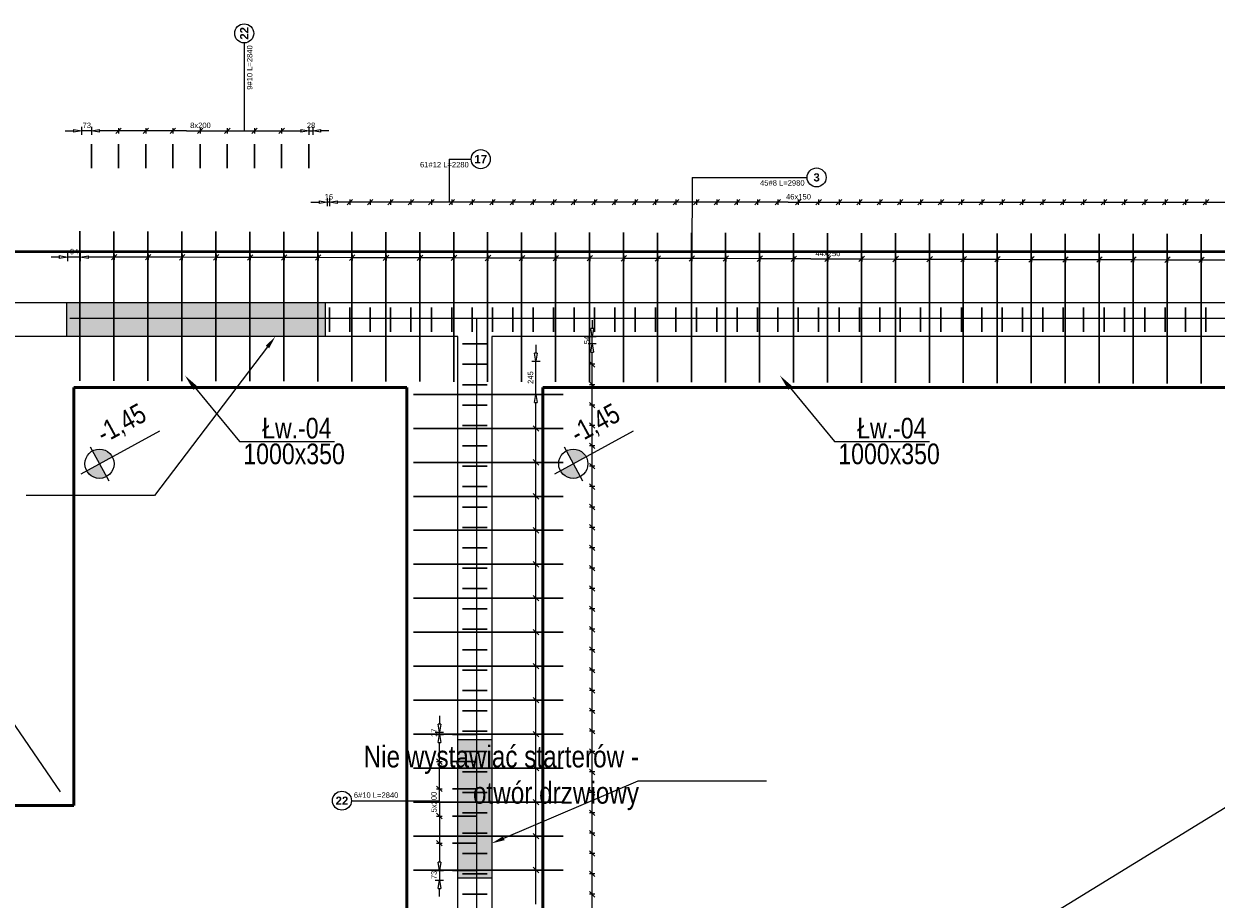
# Model space of a CAD drawing. Extents: x -274995 to 107519, y -337635 to 244261.
# Tile 44 of 49: x 56429 to 65203, y -15095 to -8654. Entities that reach past the tile are written whole.
import ezdxf
from ezdxf import colors
from ezdxf.entities.mleader import LeaderData, LeaderLine
from ezdxf.math import Vec2, Vec3

# ---------------------------------------------------------------- set-up
doc = ezdxf.new("R2010")
doc.units = 0
doc.header["$LTSCALE"] = 10
doc.header["$MEASUREMENT"] = 0
for name, color, linetype, lineweight in [('P-Linia1a', 142, 'Continuous', 53), ('P-Opis', 1, 'Continuous', 18), ('P-Opis fundamenty', 193, 'Continuous', 9), ('P-Opis ściany', 6, 'Continuous', 9), ('P-Szraf - Ściana wypełniająca', 171, 'Continuous', 0), ('P-Wymiar', 254, 'Continuous', 9), ('P-Ściana żelbetowa', 50, 'Continuous', 30)]:
    doc.layers.add(name, color=color, linetype=linetype, lineweight=lineweight)
doc.layers.add('RCAD_opis rozkładu', color=7, linetype='Continuous')
doc.layers.add('RCAD_rozkład pręta', color=7, linetype='Continuous')
doc.styles.add('_Fd Opis', font='arial.ttf', dxfattribs={"width": 0.8})
doc.styles.add('style1', font='arial.ttf')
doc.styles.add('style3', font='arialbd.ttf')

msp = doc.modelspace()

# ---------------------------------------------------------------- hatches: boundary and pattern name
at = {"layer": 'P-Opis'}
h = msp.add_hatch(color=1, dxfattribs=at)
h.dxf.hatch_style = 1
h.paths.add_polyline_path([(56985.86627, -11890.75073), (56891.51806, -11942.12365, 0.4142135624), (57037.2392, -11985.09894)])
h.paths.add_polyline_path([(56934.49335, -11796.40251), (56985.86627, -11890.75073), (57080.21449, -11839.3778, 0.4142135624)])
h = msp.add_hatch(color=1, dxfattribs=at)
h.dxf.hatch_style = 1
h.paths.add_polyline_path([(60472.28054, -11890.75073), (60377.93233, -11942.12365, 0.4142135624), (60523.65347, -11985.09894)])
h.paths.add_polyline_path([(60420.90762, -11796.40251), (60472.28054, -11890.75073), (60566.62876, -11839.3778, 0.4142135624)])
at = {"layer": 'P-Opis ściany', "lineweight": 0, "true_color": 0xd100d1}
h = msp.add_hatch(dxfattribs=at)
h.set_pattern_fill('ANSI33', color=212, scale=20)
h.set_pattern_definition([(45, (57413.17, 230177.87), (-89.80256, 89.80256), []), (45, (57502.97, 230177.87), (-89.80256, 89.80256), [63.5, -31.75])])
h.paths.add_polyline_path([(67447.48249, -13720.18555), (67697.48249, -13720.18555), (67697.5184, -14820.18555), (67447.5184, -14820.18555)])
h.paths.add_polyline_path([(59622.5184, -13920.22732), (59872.51781, -13920.22732), (59872.51781, -14940.22732), (59622.5184, -14940.22732)])
h.paths.add_polyline_path([(59872.51781, -19544.55424), (59622.49917, -19544.55424), (59622.49917, -20564.55424), (59872.51781, -20564.55424)])
h.paths.add_polyline_path([(59872.51781, -21694.55424), (59622.51781, -21694.55424), (59622.51781, -22714.57427), (59872.51781, -22714.57427)])
h.paths.add_polyline_path([(50147.5184, -18921.71688), (50397.5184, -18921.71688), (50397.54017, -23931.71688), (50147.54017, -23931.71688)])
h.paths.add_polyline_path([(47947.54017, -24800.22598), (50147.54017, -24800.22598), (50147.54017, -25050.2114), (47947.54017, -25050.22598)])
h.paths.add_polyline_path([(50147.54144, -15941.02333), (50397.54144, -15941.02333), (50397.54144, -17841.02333), (50147.54144, -17841.02333)])
h.paths.add_polyline_path([(50147.54144, -14062.22742), (50397.54144, -14062.22742), (50397.54144, -15222.22742), (50147.54144, -15222.22742)])
h.paths.add_polyline_path([(50397.54144, -11940.23629), (50147.54144, -11940.23629), (50147.54144, -13260.23932), (50397.54144, -13260.23932)])
h.paths.add_polyline_path([(47642.5184, -14972.70255), (47892.5184, -14972.70255), (47892.5184, -16000.2566), (47642.5184, -16000.2566)])
h.paths.add_polyline_path([(47642.5184, -16450.2566), (47892.5184, -16450.2566), (47892.5184, -18350.25132), (47642.5184, -18350.25132)])
h.paths.add_polyline_path([(43050.46771, -16450.33425), (44070.46854, -16450.33425), (44070.46854, -16200.33425), (43050.46771, -16200.33425)])
h.paths.add_polyline_path([(42147.55478, -11165.23154), (42397.55478, -11165.23154), (42397.55478, -12640.3291), (42147.55478, -12640.3291)])
h.paths.add_polyline_path([(50397.54144, -10905.22732), (51962.5184, -10905.22732), (51962.5184, -11155.22732), (50397.54144, -11155.22732)])
h.paths.add_polyline_path([(48192.5184, -10905.22732), (50147.54144, -10905.22732), (50147.54144, -11155.22732), (48192.5184, -11155.22732)])
h.paths.add_polyline_path([(56746.3077, -10705.22732), (58646.3077, -10705.22732), (58646.3077, -10955.22732), (56746.3077, -10955.22732)])

# ---------------------------------------------------------------- linework, layer by layer
at = {"layer": 'P-Linia1a'}
for p, q in [((68072.5184, -10330.22866), (54132.5546, -10329.78316)), ((59247.5546, -11330.22866), (56797.60068, -11330.22866)), ((56797.60068, -11330.22866), (56797.60068, -14405.22866)), ((59247.5546, -24425.22732), (59247.5546, -11330.22866)), ((60247.5546, -24425.22732), (60247.5546, -11330.22866)), ((60247.5546, -11330.22866), (67072.5184, -11330.22866)), ((56797.60068, -14405.22866), (53287.60068, -14405.22866))]:
    msp.add_line(p, q, dxfattribs=at)
at = {"layer": 'P-Opis'}
msp.add_line((54222.5546, -10705.22866), (56697.60068, -14305.22866), dxfattribs=at)
at = {"layer": 'P-Opis', "color": 1}
for p, q in [((56850.94741, -11964.21451), (57429.32693, -11649.28488)), ((60337.36167, -11964.21451), (60915.7412, -11649.28488)), ((56917.96648, -11766.05032), (57053.76607, -12015.45113)), ((60404.38075, -11766.05032), (60540.18034, -12015.45113))]:
    msp.add_line(p, q, dxfattribs=at)
for centre in [(56985.86627, -11890.75073), (60472.28054, -11890.75073)]:
    msp.add_circle(centre, 107.42794, dxfattribs=at)
at = {"layer": 'P-Opis fundamenty', "linetype": 'ByBlock', "lineweight": -2}
for p, q in [((58015.27874, -11726.16023), (58715.97482, -11726.16023)), ((62393.3278, -11726.16023), (63094.02388, -11726.16023))]:
    msp.add_line(p, q, dxfattribs=at)
for points in [[(57691.61569, -11334.62481), (58015.27874, -11726.16023)], [(62069.66475, -11334.62481), (62393.3278, -11726.16023)]]:
    msp.add_lwpolyline(points, dxfattribs=at)
at = {"layer": 'P-Opis fundamenty'}
for points in [[(57676.20072, -11347.3676), (57615.15892, -11242.13501), (57707.03065, -11321.88201)], [(62054.24978, -11347.3676), (61993.20799, -11242.13501), (62085.07972, -11321.88201)]]:
    msp.add_solid(points, dxfattribs=at)
at = {"layer": 'P-Opis ściany', "color": 212, "lineweight": 13, "true_color": 0xd100d1}
for points in [[(56746.3077, -10705.22732), (58646.3077, -10705.22732), (58646.3077, -10955.22732), (56746.3077, -10955.22732)], [(59622.5184, -13920.22732), (59872.51781, -13920.22732), (59872.51781, -14940.22732), (59622.5184, -14940.22732)]]:
    msp.add_lwpolyline(points, close=True, dxfattribs=at)
at = {"layer": 'P-Szraf - Ściana wypełniająca', "color": 4}
for p, q in [((67572.5184, -10821.64548), (56767.80472, -10821.64548)), ((59760.19177, -10821.64548), (59760.19177, -21225.22732))]:
    msp.add_line(p, q, dxfattribs=at)
at = {"layer": 'P-Wymiar', "color": 3}
msp.add_lwpolyline([(42403.52009, -28462.66789), (73922.57125, -9105.20304)], dxfattribs=at)
at = {"layer": 'P-Ściana żelbetowa', "lineweight": 25}
for p, q in [((54222.5546, -10705.22866), (67697.5184, -10705.22866)), ((59622.5546, -10955.22866), (54472.5546, -10955.22866)), ((59622.5546, -24800.22732), (59622.5546, -10955.22866)), ((67447.5184, -10955.22866), (59872.5546, -10955.22866)), ((59872.5546, -10955.22866), (59872.5546, -24800.22732))]:
    msp.add_line(p, q, dxfattribs=at)
at = {"layer": 'RCAD_opis rozkładu', "color": 8, "lineweight": 0}
for p, q in [((58050.79396, -8793.59787), (58050.79396, -9440.65673)), ((56733.48873, -9440.65673), (56793.48873, -9440.65673)), ((56793.48873, -9430.65673), (56853.48873, -9440.65673)), ((56793.48873, -9430.65673), (56793.48873, -9450.65673)), ((56853.48873, -9440.65673), (56793.48873, -9450.65673)), ((56853.48873, -9410.65673), (56853.48873, -9470.65673)), ((56926.40714, -9440.65673), (56853.48873, -9440.65673)), ((56926.40714, -9410.65673), (56926.40714, -9470.65673)), ((56926.40714, -9440.65673), (56986.40714, -9430.65673)), ((56986.40714, -9450.65673), (56926.40714, -9440.65673)), ((56986.40714, -9450.65673), (56986.40714, -9430.65673)), ((57126.40714, -9440.65673), (56986.40714, -9440.65673)), ((57146.40714, -9420.65673), (57106.40714, -9460.65673)), ((57126.40714, -9420.65673), (57126.40714, -9460.65673)), ((57326.40714, -9440.65673), (57126.40714, -9440.65673)), ((57346.40714, -9420.65673), (57306.40714, -9460.65673)), ((57326.40714, -9420.65673), (57326.40714, -9460.65673)), ((57526.40714, -9440.65673), (57326.40714, -9440.65673)), ((57546.40714, -9420.65673), (57506.40714, -9460.65673)), ((57526.40714, -9420.65673), (57526.40714, -9460.65673)), ((57626.40714, -9440.65673), (57526.40714, -9440.65673)), ((57626.40714, -9440.65673), (57726.40714, -9440.65673)), ((57706.40714, -9460.65673), (57746.40714, -9420.65673)), ((57726.40714, -9420.65673), (57726.40714, -9460.65673)), ((57726.40714, -9440.65673), (57926.40714, -9440.65673)), ((57906.40714, -9460.65673), (57946.40714, -9420.65673)), ((57926.40714, -9420.65673), (57926.40714, -9460.65673)), ((57926.40714, -9440.65673), (58126.40714, -9440.65673)), ((58106.40714, -9460.65673), (58146.40714, -9420.65673)), ((58126.40714, -9420.65673), (58126.40714, -9460.65673)), ((58126.40714, -9440.65673), (58326.40714, -9440.65673)), ((58306.40714, -9460.65673), (58346.40714, -9420.65673)), ((58326.40714, -9420.65673), (58326.40714, -9460.65673)), ((58326.40714, -9440.65673), (58466.40714, -9440.65673)), ((58466.40714, -9430.65673), (58526.40714, -9440.65673)), ((58466.40714, -9430.65673), (58466.40714, -9450.65673)), ((58526.40714, -9440.65673), (58466.40714, -9450.65673)), ((58526.40714, -9410.65673), (58526.40714, -9470.65673)), ((58526.40714, -9440.65673), (58554.69319, -9440.65673)), ((58554.69319, -9410.65673), (58554.69319, -9470.65673)), ((58554.69319, -9440.65673), (58614.69319, -9430.65673)), ((58614.69319, -9450.65673), (58554.69319, -9440.65673)), ((58614.69319, -9450.65673), (58614.69319, -9430.65673)), ((58674.69319, -9440.65673), (58614.69319, -9440.65673)), ((59557.93091, -9649.4707), (59557.93091, -9965.94217)), ((59557.93091, -9649.4707), (59720.97597, -9649.4707)), ((61346.56294, -9783.85426), (61345.10596, -10380.65122)), ((61346.56294, -9783.85426), (62192.67907, -9783.85426)), ((58541.64851, -9965.94217), (58601.64851, -9965.94217)), ((58601.64851, -9955.94217), (58661.64851, -9965.94217)), ((58601.64851, -9955.94217), (58601.64851, -9975.94217)), ((58661.64851, -9965.94217), (58601.64851, -9975.94217)), ((58661.64851, -9935.94217), (58661.64851, -9995.94217)), ((58677.79246, -9965.94217), (58661.64851, -9965.94217)), ((58677.79246, -9935.94217), (58677.79246, -9995.94217)), ((58677.79246, -9965.94217), (58737.79246, -9955.94217)), ((58737.79246, -9975.94217), (58677.79246, -9965.94217)), ((58737.79246, -9975.94217), (58737.79246, -9955.94217)), ((58827.79246, -9965.94217), (58737.79246, -9965.94217)), ((58847.79246, -9945.94217), (58807.79246, -9985.94217)), ((58827.79246, -9945.94217), (58827.79246, -9985.94217)), ((58977.79246, -9965.94217), (58827.79246, -9965.94217)), ((58997.79246, -9945.94217), (58957.79246, -9985.94217)), ((58977.79246, -9945.94217), (58977.79246, -9985.94217)), ((59127.79246, -9965.94217), (58977.79246, -9965.94217)), ((59147.79246, -9945.94217), (59107.79246, -9985.94217)), ((59127.79246, -9945.94217), (59127.79246, -9985.94217)), ((59277.79246, -9965.94217), (59127.79246, -9965.94217)), ((59297.79246, -9945.94217), (59257.79246, -9985.94217)), ((59277.79246, -9945.94217), (59277.79246, -9985.94217)), ((59427.79246, -9965.94217), (59277.79246, -9965.94217)), ((59447.79246, -9945.94217), (59407.79246, -9985.94217)), ((59427.79246, -9945.94217), (59427.79246, -9985.94217)), ((59577.79246, -9965.94217), (59427.79246, -9965.94217)), ((59597.79246, -9945.94217), (59557.79246, -9985.94217)), ((59577.79246, -9945.94217), (59577.79246, -9985.94217)), ((59727.79246, -9965.94217), (59577.79246, -9965.94217)), ((59747.79246, -9945.94217), (59707.79246, -9985.94217)), ((59727.79246, -9945.94217), (59727.79246, -9985.94217)), ((59877.79246, -9965.94217), (59727.79246, -9965.94217)), ((59897.79246, -9945.94217), (59857.79246, -9985.94217)), ((59877.79246, -9945.94217), (59877.79246, -9985.94217)), ((60027.79246, -9965.94217), (59877.79246, -9965.94217)), ((60047.79246, -9945.94217), (60007.79246, -9985.94217)), ((60027.79246, -9945.94217), (60027.79246, -9985.94217)), ((60177.79246, -9965.94217), (60027.79246, -9965.94217)), ((60197.79246, -9945.94217), (60157.79246, -9985.94217)), ((60177.79246, -9945.94217), (60177.79246, -9985.94217)), ((60327.79246, -9965.94217), (60177.79246, -9965.94217)), ((60347.79246, -9945.94217), (60307.79246, -9985.94217)), ((60327.79246, -9945.94217), (60327.79246, -9985.94217)), ((60477.79246, -9965.94217), (60327.79246, -9965.94217)), ((60497.79246, -9945.94217), (60457.79246, -9985.94217)), ((60477.79246, -9945.94217), (60477.79246, -9985.94217)), ((60627.79246, -9965.94217), (60477.79246, -9965.94217)), ((60647.79246, -9945.94217), (60607.79246, -9985.94217)), ((60627.79246, -9945.94217), (60627.79246, -9985.94217)), ((60777.79246, -9965.94217), (60627.79246, -9965.94217)), ((60797.79246, -9945.94217), (60757.79246, -9985.94217)), ((60777.79246, -9945.94217), (60777.79246, -9985.94217)), ((60927.79246, -9965.94217), (60777.79246, -9965.94217)), ((60947.79246, -9945.94217), (60907.79246, -9985.94217)), ((60927.79246, -9945.94217), (60927.79246, -9985.94217)), ((61077.79246, -9965.94217), (60927.79246, -9965.94217)), ((61097.79246, -9945.94217), (61057.79246, -9985.94217)), ((61077.79246, -9945.94217), (61077.79246, -9985.94217)), ((61227.79246, -9965.94217), (61077.79246, -9965.94217)), ((61247.79246, -9945.94217), (61207.79246, -9985.94217)), ((61227.79246, -9945.94217), (61227.79246, -9985.94217)), ((61377.79246, -9965.94217), (61227.79246, -9965.94217)), ((61397.79246, -9945.94217), (61357.79246, -9985.94217)), ((61377.79246, -9945.94217), (61377.79246, -9985.94217)), ((61527.79246, -9965.94217), (61377.79246, -9965.94217)), ((61547.79246, -9945.94217), (61507.79246, -9985.94217)), ((61527.79246, -9945.94217), (61527.79246, -9985.94217)), ((61677.79246, -9965.94217), (61527.79246, -9965.94217)), ((61697.79246, -9945.94217), (61657.79246, -9985.94217)), ((61677.79246, -9945.94217), (61677.79246, -9985.94217)), ((61827.79246, -9965.94217), (61677.79246, -9965.94217)), ((61847.79246, -9945.94217), (61807.79246, -9985.94217)), ((61827.79246, -9945.94217), (61827.79246, -9985.94217)), ((61977.79246, -9965.94217), (61827.79246, -9965.94217)), ((61997.79246, -9945.94217), (61957.79246, -9985.94217)), ((61977.79246, -9945.94217), (61977.79246, -9985.94217)), ((62052.79246, -9965.94217), (61977.79246, -9965.94217)), ((62052.79246, -9965.94217), (62127.79246, -9965.94217)), ((62107.79246, -9985.94217), (62147.79246, -9945.94217)), ((62127.79246, -9945.94217), (62127.79246, -9985.94217)), ((62127.79246, -9965.94217), (62277.79246, -9965.94217)), ((62257.79246, -9985.94217), (62297.79246, -9945.94217)), ((62277.79246, -9945.94217), (62277.79246, -9985.94217)), ((62277.79246, -9965.94217), (62427.79246, -9965.94217)), ((62407.79246, -9985.94217), (62447.79246, -9945.94217)), ((62427.79246, -9945.94217), (62427.79246, -9985.94217)), ((62427.79246, -9965.94217), (62577.79246, -9965.94217)), ((62557.79246, -9985.94217), (62597.79246, -9945.94217)), ((62577.79246, -9945.94217), (62577.79246, -9985.94217)), ((62577.79246, -9965.94217), (62727.79246, -9965.94217)), ((62707.79246, -9985.94217), (62747.79246, -9945.94217)), ((62727.79246, -9945.94217), (62727.79246, -9985.94217)), ((62727.79246, -9965.94217), (62877.79246, -9965.94217)), ((62857.79246, -9985.94217), (62897.79246, -9945.94217)), ((62877.79246, -9945.94217), (62877.79246, -9985.94217)), ((62877.79246, -9965.94217), (63027.79246, -9965.94217)), ((63007.79246, -9985.94217), (63047.79246, -9945.94217)), ((63027.79246, -9945.94217), (63027.79246, -9985.94217)), ((63027.79246, -9965.94217), (63177.79246, -9965.94217)), ((63157.79246, -9985.94217), (63197.79246, -9945.94217)), ((63177.79246, -9945.94217), (63177.79246, -9985.94217)), ((63177.79246, -9965.94217), (63327.79246, -9965.94217)), ((63307.79246, -9985.94217), (63347.79246, -9945.94217)), ((63327.79246, -9945.94217), (63327.79246, -9985.94217)), ((63327.79246, -9965.94217), (63477.79246, -9965.94217)), ((63457.79246, -9985.94217), (63497.79246, -9945.94217)), ((63477.79246, -9945.94217), (63477.79246, -9985.94217)), ((63477.79246, -9965.94217), (63627.79246, -9965.94217)), ((63607.79246, -9985.94217), (63647.79246, -9945.94217)), ((63627.79246, -9945.94217), (63627.79246, -9985.94217)), ((63627.79246, -9965.94217), (63777.79246, -9965.94217)), ((63757.79246, -9985.94217), (63797.79246, -9945.94217)), ((63777.79246, -9945.94217), (63777.79246, -9985.94217)), ((63777.79246, -9965.94217), (63927.79246, -9965.94217)), ((63907.79246, -9985.94217), (63947.79246, -9945.94217)), ((63927.79246, -9945.94217), (63927.79246, -9985.94217)), ((63927.79246, -9965.94217), (64077.79246, -9965.94217)), ((64057.79246, -9985.94217), (64097.79246, -9945.94217)), ((64077.79246, -9945.94217), (64077.79246, -9985.94217)), ((64077.79246, -9965.94217), (64227.79246, -9965.94217)), ((64207.79246, -9985.94217), (64247.79246, -9945.94217)), ((64227.79246, -9945.94217), (64227.79246, -9985.94217)), ((64227.79246, -9965.94217), (64377.79246, -9965.94217)), ((64357.79246, -9985.94217), (64397.79246, -9945.94217)), ((64377.79246, -9945.94217), (64377.79246, -9985.94217)), ((64377.79246, -9965.94217), (64527.79246, -9965.94217)), ((64507.79246, -9985.94217), (64547.79246, -9945.94217)), ((64527.79246, -9945.94217), (64527.79246, -9985.94217)), ((64527.79246, -9965.94217), (64677.79246, -9965.94217)), ((64657.79246, -9985.94217), (64697.79246, -9945.94217)), ((64677.79246, -9945.94217), (64677.79246, -9985.94217)), ((64677.79246, -9965.94217), (64827.79246, -9965.94217)), ((64807.79246, -9985.94217), (64847.79246, -9945.94217)), ((64827.79246, -9945.94217), (64827.79246, -9985.94217)), ((64827.79246, -9965.94217), (64977.79246, -9965.94217)), ((64957.79246, -9985.94217), (64997.79246, -9945.94217)), ((64977.79246, -9945.94217), (64977.79246, -9985.94217)), ((64977.79246, -9965.94217), (65127.79246, -9965.94217)), ((65107.79246, -9985.94217), (65147.79246, -9945.94217)), ((65127.79246, -9945.94217), (65127.79246, -9985.94217)), ((65127.79246, -9965.94217), (65277.79246, -9965.94217)), ((56750.18612, -10339.43338), (56750.03964, -10399.43321)), ((56844.56645, -10339.6638), (56844.41997, -10399.66362)), ((57114.54198, -10350.32293), (57074.44445, -10390.22516)), ((57094.54204, -10350.2741), (57094.44439, -10390.27398)), ((57364.54198, -10350.93326), (57324.44445, -10390.83549)), ((57344.54204, -10350.88444), (57344.44439, -10390.88432)), ((57614.54198, -10351.5436), (57574.44445, -10391.44583)), ((57594.54204, -10351.49477), (57594.44439, -10391.49465)), ((57864.54198, -10352.15393), (57824.44445, -10392.05616)), ((57844.54204, -10352.1051), (57844.44439, -10392.10499)), ((58094.54204, -10352.71544), (58094.44439, -10392.71532)), ((56630.11324, -10369.14034), (56690.11306, -10369.28682)), ((56690.13747, -10359.28684), (56690.08865, -10379.28679)), ((56750.11288, -10369.43329), (56690.08865, -10379.28679)), ((56690.13747, -10359.28684), (56750.11288, -10369.43329)), ((56844.49321, -10369.66371), (56750.11288, -10369.43329)), ((56844.49321, -10369.66371), (56904.51745, -10359.81022)), ((56904.46862, -10379.81016), (56844.49321, -10369.66371)), ((56904.46862, -10379.81016), (56904.51745, -10359.81022)), ((57094.49321, -10370.27404), (56904.49304, -10369.81019)), ((57344.49321, -10370.88438), (57094.49321, -10370.27404)), ((57594.49321, -10371.49471), (57344.49321, -10370.88438)), ((57844.49321, -10372.10505), (57594.49321, -10371.49471)), ((58094.49321, -10372.71538), (57844.49321, -10372.10505)), ((58114.54198, -10352.76427), (58074.44445, -10392.66649)), ((58344.49321, -10373.32571), (58094.49321, -10372.71538)), ((58364.54198, -10353.3746), (58324.44445, -10393.27683)), ((58344.54204, -10353.32577), (58344.44439, -10393.32565)), ((58594.49321, -10373.93605), (58344.49321, -10373.32571)), ((58614.54198, -10353.98493), (58574.44445, -10393.88716)), ((58594.54204, -10353.93611), (58594.44439, -10393.93599)), ((58844.49321, -10374.54638), (58594.49321, -10373.93605)), ((58864.54198, -10354.59527), (58824.44445, -10394.4975)), ((58844.54204, -10354.54644), (58844.44439, -10394.54632)), ((59094.49321, -10375.15672), (58844.49321, -10374.54638)), ((59114.54198, -10355.2056), (59074.44445, -10395.10783)), ((59094.54204, -10355.15678), (59094.44439, -10395.15666)), ((59344.49321, -10375.76705), (59094.49321, -10375.15672)), ((59364.54198, -10355.81594), (59324.44445, -10395.71816)), ((59344.54204, -10355.76711), (59344.44439, -10395.76699)), ((59594.49321, -10376.37738), (59344.49321, -10375.76705)), ((59614.54198, -10356.42627), (59574.44445, -10396.3285)), ((59594.54204, -10356.37744), (59594.44439, -10396.37732)), ((59844.49321, -10376.98772), (59594.49321, -10376.37738)), ((59864.54198, -10357.0366), (59824.44445, -10396.93883)), ((59844.54204, -10356.98778), (59844.44439, -10396.98766)), ((60094.49321, -10377.59805), (59844.49321, -10376.98772)), ((60114.54198, -10357.64694), (60074.44445, -10397.54917)), ((60094.54204, -10357.59811), (60094.44439, -10397.59799)), ((60344.49321, -10378.20839), (60094.49321, -10377.59805)), ((60364.54198, -10358.25727), (60324.44445, -10398.1595)), ((60344.54204, -10358.20845), (60344.44439, -10398.20833)), ((60594.49321, -10378.81872), (60344.49321, -10378.20839)), ((60614.54198, -10358.86761), (60574.44445, -10398.76983)), ((60594.54204, -10358.81878), (60594.44439, -10398.81866)), ((60844.49321, -10379.42905), (60594.49321, -10378.81872)), ((60864.54198, -10359.47794), (60824.44445, -10399.38017)), ((60844.54204, -10359.42911), (60844.44439, -10399.42899)), ((61094.49321, -10380.03939), (60844.49321, -10379.42905)), ((61114.54198, -10360.08827), (61074.44445, -10399.9905)), ((61094.54204, -10360.03945), (61094.44439, -10400.03933)), ((61344.49321, -10380.64972), (61094.49321, -10380.03939)), ((61364.54198, -10360.69861), (61324.44445, -10400.60084)), ((61344.54204, -10360.64978), (61344.44439, -10400.64966)), ((61594.49321, -10381.26006), (61344.49321, -10380.64972)), ((61614.54198, -10361.30894), (61574.44445, -10401.21117)), ((61594.54204, -10361.26012), (61594.44439, -10401.26)), ((61844.49321, -10381.87039), (61594.49321, -10381.26006)), ((61864.54198, -10361.91928), (61824.44445, -10401.8215)), ((61844.54204, -10361.87045), (61844.44439, -10401.87033)), ((62094.49321, -10382.48073), (61844.49321, -10381.87039)), ((62114.54198, -10362.52961), (62074.44445, -10402.43184)), ((62094.54204, -10362.48078), (62094.44439, -10402.48067)), ((62219.49321, -10382.78589), (62094.49321, -10382.48073)), ((62219.49321, -10382.78589), (62344.49321, -10383.09106)), ((62324.44445, -10403.04217), (62364.54198, -10363.13995)), ((62344.54204, -10363.09112), (62344.44439, -10403.091)), ((62344.49321, -10383.09106), (62594.49321, -10383.70139)), ((62574.44445, -10403.65251), (62614.54198, -10363.75028)), ((62594.54204, -10363.70145), (62594.44439, -10403.70133)), ((62594.49321, -10383.70139), (62844.49321, -10384.31173)), ((62824.44445, -10404.26284), (62864.54198, -10364.36061)), ((62844.54204, -10364.31179), (62844.44439, -10404.31167)), ((62844.49321, -10384.31173), (63094.49321, -10384.92206)), ((63074.44445, -10404.87318), (63114.54198, -10364.97095)), ((63094.54204, -10364.92212), (63094.44439, -10404.922)), ((63094.49321, -10384.92206), (63344.49321, -10385.5324)), ((63324.44445, -10405.48351), (63364.54198, -10365.58128)), ((63344.54204, -10365.53246), (63344.44439, -10405.53234)), ((63344.49321, -10385.5324), (63594.49321, -10386.14273)), ((63574.44445, -10406.09384), (63614.54198, -10366.19162)), ((63594.54204, -10366.14279), (63594.44439, -10406.14267)), ((63594.49321, -10386.14273), (63844.49321, -10386.75306)), ((63824.44445, -10406.70418), (63864.54198, -10366.80195)), ((63844.54204, -10366.75312), (63844.44439, -10406.753)), ((63844.49321, -10386.75306), (64094.49321, -10387.3634)), ((64074.44445, -10407.31451), (64114.54198, -10367.41228)), ((64094.54204, -10367.36346), (64094.44439, -10407.36334)), ((64094.49321, -10387.3634), (64344.49321, -10387.97373)), ((64324.44445, -10407.92485), (64364.54198, -10368.02262)), ((64344.54204, -10367.97379), (64344.44439, -10407.97367)), ((64344.49321, -10387.97373), (64594.49321, -10388.58407)), ((64574.44445, -10408.53518), (64614.54198, -10368.63295)), ((64594.54204, -10368.58413), (64594.44439, -10408.58401)), ((64594.49321, -10388.58407), (64844.49321, -10389.1944)), ((64824.44445, -10409.14551), (64864.54198, -10369.24329)), ((64844.54204, -10369.19446), (64844.44439, -10409.19434)), ((64844.49321, -10389.1944), (65094.49321, -10389.80473)), ((65074.44445, -10409.75585), (65114.54198, -10369.85362)), ((65094.54204, -10369.80479), (65094.44439, -10409.80467)), ((65094.49321, -10389.80473), (65344.49321, -10390.41507)), ((60611.84109, -10835.22866), (60611.84109, -10895.22866)), ((60581.84109, -10955.22866), (60641.84109, -10955.22866)), ((60611.84109, -10955.22866), (60601.84109, -10895.22866)), ((60621.84109, -10895.22866), (60601.84109, -10895.22866)), ((60621.84109, -10895.22866), (60611.84109, -10955.22866)), ((60611.84109, -11009.08337), (60611.84109, -10955.22866)), ((60197.5546, -11016.22246), (60197.5546, -11076.22246)), ((60641.84109, -11009.08337), (60581.84109, -11009.08337)), ((60601.84109, -11069.08337), (60611.84109, -11009.08337)), ((60611.84109, -11009.08337), (60621.84109, -11069.08337)), ((60167.5546, -11136.22246), (60227.5546, -11136.22246)), ((60197.5546, -11136.22246), (60187.5546, -11076.22246)), ((60207.5546, -11076.22246), (60187.5546, -11076.22246)), ((60207.5546, -11076.22246), (60197.5546, -11136.22246)), ((60197.5546, -11380.72492), (60197.5546, -11136.22246)), ((60631.84109, -11179.08337), (60591.84109, -11139.08337)), ((60601.84109, -11069.08337), (60621.84109, -11069.08337)), ((60611.84109, -11159.08337), (60611.84109, -11069.08337)), ((60631.84109, -11159.08337), (60591.84109, -11159.08337)), ((60611.84109, -11309.08337), (60611.84109, -11159.08337)), ((60631.84109, -11329.08337), (60591.84109, -11289.08337)), ((60631.84109, -11309.08337), (60591.84109, -11309.08337)), ((60611.84109, -11459.08337), (60611.84109, -11309.08337)), ((60167.5546, -11380.72492), (60227.5546, -11380.72492)), ((60187.5546, -11440.72492), (60197.5546, -11380.72492)), ((60197.5546, -11380.72492), (60207.5546, -11440.72492)), ((60187.5546, -11440.72492), (60207.5546, -11440.72492)), ((60197.5546, -11630.72492), (60197.5546, -11440.72492)), ((60631.84109, -11479.08337), (60591.84109, -11439.08337)), ((60631.84109, -11459.08337), (60591.84109, -11459.08337)), ((60611.84109, -11609.08337), (60611.84109, -11459.08337)), ((60217.5546, -11650.72492), (60177.5546, -11610.72492)), ((60177.5546, -11630.72492), (60217.5546, -11630.72492)), ((60197.5546, -11880.72492), (60197.5546, -11630.72492)), ((60631.84109, -11629.08337), (60591.84109, -11589.08337)), ((60631.84109, -11609.08337), (60591.84109, -11609.08337)), ((60611.84109, -11759.08337), (60611.84109, -11609.08337)), ((60631.84109, -11779.08337), (60591.84109, -11739.08337)), ((60631.84109, -11759.08337), (60591.84109, -11759.08337)), ((60611.84109, -11909.08337), (60611.84109, -11759.08337)), ((60217.5546, -11900.72492), (60177.5546, -11860.72492)), ((60177.5546, -11880.72492), (60217.5546, -11880.72492)), ((60197.5546, -12130.72492), (60197.5546, -11880.72492)), ((60631.84109, -11929.08337), (60591.84109, -11889.08337)), ((60631.84109, -11909.08337), (60591.84109, -11909.08337)), ((60611.84109, -12059.08337), (60611.84109, -11909.08337)), ((60631.84109, -12079.08337), (60591.84109, -12039.08337)), ((60631.84109, -12059.08337), (60591.84109, -12059.08337)), ((60611.84109, -12209.08337), (60611.84109, -12059.08337)), ((60217.5546, -12150.72492), (60177.5546, -12110.72492)), ((60177.5546, -12130.72492), (60217.5546, -12130.72492)), ((60197.5546, -12380.72492), (60197.5546, -12130.72492)), ((60631.84109, -12229.08337), (60591.84109, -12189.08337)), ((60631.84109, -12209.08337), (60591.84109, -12209.08337)), ((60611.84109, -12359.08337), (60611.84109, -12209.08337)), ((60217.5546, -12400.72492), (60177.5546, -12360.72492)), ((60631.84109, -12379.08337), (60591.84109, -12339.08337)), ((60631.84109, -12359.08337), (60591.84109, -12359.08337)), ((60611.84109, -12509.08337), (60611.84109, -12359.08337)), ((60177.5546, -12380.72492), (60217.5546, -12380.72492)), ((60197.5546, -12630.72492), (60197.5546, -12380.72492)), ((60631.84109, -12529.08337), (60591.84109, -12489.08337)), ((60631.84109, -12509.08337), (60591.84109, -12509.08337)), ((60611.84109, -12659.08337), (60611.84109, -12509.08337)), ((60217.5546, -12650.72492), (60177.5546, -12610.72492)), ((60177.5546, -12630.72492), (60217.5546, -12630.72492)), ((60197.5546, -12880.72492), (60197.5546, -12630.72492)), ((60631.84109, -12679.08337), (60591.84109, -12639.08337)), ((60631.84109, -12659.08337), (60591.84109, -12659.08337)), ((60611.84109, -12809.08337), (60611.84109, -12659.08337)), ((60631.84109, -12829.08337), (60591.84109, -12789.08337)), ((60631.84109, -12809.08337), (60591.84109, -12809.08337)), ((60611.84109, -12959.08337), (60611.84109, -12809.08337)), ((60217.5546, -12900.72492), (60177.5546, -12860.72492)), ((60177.5546, -12880.72492), (60217.5546, -12880.72492)), ((60197.5546, -13130.72492), (60197.5546, -12880.72492)), ((60631.84109, -12979.08337), (60591.84109, -12939.08337)), ((60631.84109, -12959.08337), (60591.84109, -12959.08337)), ((60611.84109, -13109.08337), (60611.84109, -12959.08337)), ((60217.5546, -13150.72492), (60177.5546, -13110.72492)), ((60177.5546, -13130.72492), (60217.5546, -13130.72492)), ((60197.5546, -13380.72492), (60197.5546, -13130.72492)), ((60631.84109, -13129.08337), (60591.84109, -13089.08337)), ((60631.84109, -13109.08337), (60591.84109, -13109.08337)), ((60611.84109, -13259.08337), (60611.84109, -13109.08337)), ((60631.84109, -13279.08337), (60591.84109, -13239.08337)), ((60631.84109, -13259.08337), (60591.84109, -13259.08337)), ((60611.84109, -13409.08337), (60611.84109, -13259.08337)), ((60217.5546, -13400.72492), (60177.5546, -13360.72492)), ((60177.5546, -13380.72492), (60217.5546, -13380.72492)), ((60197.5546, -13630.72492), (60197.5546, -13380.72492)), ((60631.84109, -13429.08337), (60591.84109, -13389.08337)), ((60631.84109, -13409.08337), (60591.84109, -13409.08337)), ((60611.84109, -13559.08337), (60611.84109, -13409.08337)), ((60631.84109, -13579.08337), (60591.84109, -13539.08337)), ((60631.84109, -13559.08337), (60591.84109, -13559.08337)), ((60611.84109, -13709.08337), (60611.84109, -13559.08337)), ((60217.5546, -13650.72492), (60177.5546, -13610.72492)), ((60177.5546, -13630.72492), (60217.5546, -13630.72492)), ((60197.5546, -13880.72492), (60197.5546, -13630.72492)), ((59486.85024, -13746.32115), (59486.85024, -13806.32115)), ((60631.84109, -13729.08337), (60591.84109, -13689.08337)), ((60631.84109, -13709.08337), (60591.84109, -13709.08337)), ((60611.84109, -13859.08337), (60611.84109, -13709.08337)), ((59486.85024, -13866.32115), (59476.85024, -13806.32115)), ((59496.85024, -13806.32115), (59476.85024, -13806.32115)), ((59496.85024, -13806.32115), (59486.85024, -13866.32115)), ((60217.5546, -13900.72492), (60177.5546, -13860.72492)), ((60631.84109, -13879.08337), (60591.84109, -13839.08337)), ((60631.84109, -13859.08337), (60591.84109, -13859.08337)), ((60611.84109, -14009.08337), (60611.84109, -13859.08337)), ((59456.85024, -13866.32115), (59516.85024, -13866.32115)), ((59456.85024, -13883.06056), (59516.85024, -13883.06056)), ((59476.85024, -13943.06056), (59486.85024, -13883.06056)), ((59476.85024, -13943.06056), (59496.85024, -13943.06056)), ((59486.85024, -13883.06056), (59486.85024, -13866.32115)), ((59486.85024, -13883.06056), (59496.85024, -13943.06056)), ((59486.85024, -14083.06056), (59486.85024, -13943.06056)), ((60177.5546, -13880.72492), (60217.5546, -13880.72492)), ((60197.5546, -14130.72492), (60197.5546, -13880.72492)), ((60631.84109, -14029.08337), (60591.84109, -13989.08337)), ((60631.84109, -14009.08337), (60591.84109, -14009.08337)), ((60611.84109, -14159.08337), (60611.84109, -14009.08337)), ((59506.85024, -14103.06056), (59466.85024, -14063.06056)), ((59466.85024, -14083.06056), (59506.85024, -14083.06056)), ((59486.85024, -14283.06056), (59486.85024, -14083.06056)), ((60217.5546, -14150.72492), (60177.5546, -14110.72492)), ((60177.5546, -14130.72492), (60217.5546, -14130.72492)), ((60197.5546, -14380.72492), (60197.5546, -14130.72492)), ((60631.84109, -14179.08337), (60591.84109, -14139.08337)), ((60631.84109, -14159.08337), (60591.84109, -14159.08337)), ((60611.84109, -14309.08337), (60611.84109, -14159.08337)), ((59506.85024, -14303.06056), (59466.85024, -14263.06056)), ((59466.85024, -14283.06056), (59506.85024, -14283.06056)), ((59486.85024, -14383.06056), (59486.85024, -14283.06056)), ((60631.84109, -14329.08337), (60591.84109, -14289.08337)), ((58839.79138, -14370.22039), (59486.85024, -14370.22039)), ((59486.85024, -14383.06056), (59486.85024, -14483.06056)), ((60217.5546, -14400.72492), (60177.5546, -14360.72492)), ((60177.5546, -14380.72492), (60217.5546, -14380.72492)), ((60197.5546, -14630.72492), (60197.5546, -14380.72492)), ((60631.84109, -14309.08337), (60591.84109, -14309.08337)), ((60611.84109, -14459.08337), (60611.84109, -14309.08337)), ((59466.85024, -14463.06056), (59506.85024, -14503.06056)), ((60631.84109, -14479.08337), (60591.84109, -14439.08337)), ((60631.84109, -14459.08337), (60591.84109, -14459.08337)), ((60611.84109, -14609.08337), (60611.84109, -14459.08337)), ((59466.85024, -14483.06056), (59506.85024, -14483.06056)), ((59486.85024, -14483.06056), (59486.85024, -14683.06056)), ((60217.5546, -14650.72492), (60177.5546, -14610.72492)), ((60177.5546, -14630.72492), (60217.5546, -14630.72492)), ((60197.5546, -14880.72492), (60197.5546, -14630.72492)), ((60631.84109, -14629.08337), (60591.84109, -14589.08337)), ((60631.84109, -14609.08337), (60591.84109, -14609.08337)), ((60611.84109, -14759.08337), (60611.84109, -14609.08337)), ((59466.85024, -14663.06056), (59506.85024, -14703.06056)), ((59466.85024, -14683.06056), (59506.85024, -14683.06056)), ((59486.85024, -14683.06056), (59486.85024, -14823.06056)), ((60631.84109, -14779.08337), (60591.84109, -14739.08337)), ((59486.85024, -14883.06056), (59476.85024, -14823.06056)), ((59496.85024, -14823.06056), (59476.85024, -14823.06056)), ((59496.85024, -14823.06056), (59486.85024, -14883.06056)), ((60631.84109, -14759.08337), (60591.84109, -14759.08337)), ((60611.84109, -14909.08337), (60611.84109, -14759.08337)), ((59456.85024, -14883.06056), (59516.85024, -14883.06056)), ((59486.85024, -14883.06056), (59486.85024, -14955.97897)), ((60217.5546, -14900.72492), (60177.5546, -14860.72492)), ((60177.5546, -14880.72492), (60217.5546, -14880.72492)), ((60197.5546, -15130.72492), (60197.5546, -14880.72492)), ((60631.84109, -14929.08337), (60591.84109, -14889.08337)), ((60631.84109, -14909.08337), (60591.84109, -14909.08337)), ((60611.84109, -15059.08337), (60611.84109, -14909.08337)), ((59456.85024, -14955.97897), (59516.85024, -14955.97897)), ((59476.85024, -15015.97897), (59486.85024, -14955.97897)), ((59486.85024, -14955.97897), (59496.85024, -15015.97897)), ((59476.85024, -15015.97897), (59496.85024, -15015.97897)), ((59486.85024, -15075.97897), (59486.85024, -15015.97897)), ((60631.84109, -15079.08337), (60591.84109, -15039.08337)), ((60631.84109, -15059.08337), (60591.84109, -15059.08337)), ((60611.84109, -15209.08337), (60611.84109, -15059.08337))]:
    msp.add_line(p, q, dxfattribs=at)
for centre in [(58050.79396, -8723.59787), (59790.97597, -9649.4707), (62262.67907, -9783.85426), (58769.79138, -14370.22039)]:
    msp.add_circle(centre, 70, dxfattribs=at)
at = {"layer": 'RCAD_rozkład pręta', "color": 7, "linetype": 'ByBlock', "lineweight": 30}
for p, q in [((56926.40714, -9538.40514), (56926.40714, -9716.40254)), ((57126.40714, -9538.40514), (57126.40714, -9716.40254)), ((57326.40714, -9538.40514), (57326.40714, -9716.40254)), ((57526.40714, -9538.40514), (57526.40714, -9716.40254)), ((57726.40714, -9538.40514), (57726.40714, -9716.40254)), ((57926.40714, -9538.40514), (57926.40714, -9716.40254)), ((58126.40714, -9538.40514), (58126.40714, -9716.40254)), ((58326.40714, -9538.40514), (58326.40714, -9716.40254)), ((58526.40714, -9538.40514), (58526.40714, -9716.40254)), ((56842.26966, -11280.45938), (56842.26966, -10180.45938)), ((57092.26966, -11281.06971), (57092.26966, -10181.06971)), ((57342.26966, -11281.68004), (57342.26966, -10181.68004)), ((57592.26966, -11282.29038), (57592.26966, -10182.29038)), ((57842.26966, -11282.90071), (57842.26966, -10182.90071)), ((58092.26966, -11283.51105), (58092.26966, -10183.51105)), ((58342.26966, -11284.12138), (58342.26966, -10184.12138)), ((58592.26966, -11284.73171), (58592.26966, -10184.73171)), ((58842.26966, -11285.34205), (58842.26966, -10185.34205)), ((59092.26966, -11285.95238), (59092.26966, -10185.95238)), ((59342.26966, -11286.56272), (59342.26966, -10186.56272)), ((59592.26966, -11287.17305), (59592.26966, -10187.17305)), ((59842.26966, -11287.78338), (59842.26966, -10187.78338)), ((60092.26966, -11288.39372), (60092.26966, -10188.39372)), ((60342.26966, -11289.00405), (60342.26966, -10189.00405)), ((60592.26966, -11289.61439), (60592.26966, -10189.61439)), ((60842.26966, -11290.22472), (60842.26966, -10190.22472)), ((61092.26966, -11290.83505), (61092.26966, -10190.83505)), ((61342.26966, -11291.44539), (61342.26966, -10191.44539)), ((61592.26966, -11292.05572), (61592.26966, -10192.05572)), ((61842.26966, -11292.66606), (61842.26966, -10192.66606)), ((62092.26966, -11293.27639), (62092.26966, -10193.27639)), ((62342.26966, -11293.88673), (62342.26966, -10193.88673)), ((62592.26966, -11294.49706), (62592.26966, -10194.49706)), ((62842.26966, -11295.10739), (62842.26966, -10195.10739)), ((63092.26966, -11295.71773), (63092.26966, -10195.71773)), ((63342.26966, -11296.32806), (63342.26966, -10196.32806)), ((63592.26966, -11296.9384), (63592.26966, -10196.9384)), ((63842.26966, -11297.54873), (63842.26966, -10197.54873)), ((64092.26966, -11298.15906), (64092.26966, -10198.15906)), ((64342.26966, -11298.7694), (64342.26966, -10198.7694)), ((64592.26966, -11299.37973), (64592.26966, -10199.37973)), ((64842.26966, -11299.99007), (64842.26966, -10199.99007)), ((65092.26966, -11300.6004), (65092.26966, -10200.6004)), ((58677.79246, -10920.22866), (58677.79246, -10740.22939)), ((58827.79246, -10920.22866), (58827.79246, -10740.22939)), ((58977.79246, -10920.22866), (58977.79246, -10740.22939)), ((59127.79246, -10920.22866), (59127.79246, -10740.22939)), ((59277.79246, -10920.22866), (59277.79246, -10740.22939)), ((59427.79246, -10920.22866), (59427.79246, -10740.22939)), ((59577.79246, -10920.22866), (59577.79246, -10740.22939)), ((59727.79246, -10920.22866), (59727.79246, -10740.22939)), ((59877.79246, -10920.22866), (59877.79246, -10740.22939)), ((60027.79246, -10920.22866), (60027.79246, -10740.22939)), ((60177.79246, -10920.22866), (60177.79246, -10740.22939)), ((60327.79246, -10920.22866), (60327.79246, -10740.22939)), ((60477.79246, -10920.22866), (60477.79246, -10740.22939)), ((60627.79246, -10920.22866), (60627.79246, -10740.22939)), ((60777.79246, -10920.22866), (60777.79246, -10740.22939)), ((60927.79246, -10920.22866), (60927.79246, -10740.22939)), ((61077.79246, -10920.22866), (61077.79246, -10740.22939)), ((61227.79246, -10920.22866), (61227.79246, -10740.22939)), ((61377.79246, -10920.22866), (61377.79246, -10740.22939)), ((61527.79246, -10920.22866), (61527.79246, -10740.22939)), ((61677.79246, -10920.22866), (61677.79246, -10740.22939)), ((61827.79246, -10920.22866), (61827.79246, -10740.22939)), ((61977.79246, -10920.22866), (61977.79246, -10740.22939)), ((62127.79246, -10920.22866), (62127.79246, -10740.22939)), ((62277.79246, -10920.22866), (62277.79246, -10740.22939)), ((62427.79246, -10920.22866), (62427.79246, -10740.22939)), ((62577.79246, -10920.22866), (62577.79246, -10740.22939)), ((62727.79246, -10920.22866), (62727.79246, -10740.22939)), ((62877.79246, -10920.22866), (62877.79246, -10740.22939)), ((63027.79246, -10920.22866), (63027.79246, -10740.22939)), ((63177.79246, -10920.22866), (63177.79246, -10740.22939)), ((63327.79246, -10920.22866), (63327.79246, -10740.22939)), ((63477.79246, -10920.22866), (63477.79246, -10740.22939)), ((63627.79246, -10920.22866), (63627.79246, -10740.22939)), ((63777.79246, -10920.22866), (63777.79246, -10740.22939)), ((63927.79246, -10920.22866), (63927.79246, -10740.22939)), ((64077.79246, -10920.22866), (64077.79246, -10740.22939)), ((64227.79246, -10920.22866), (64227.79246, -10740.22939)), ((64377.79246, -10920.22866), (64377.79246, -10740.22939)), ((64527.79246, -10920.22866), (64527.79246, -10740.22939)), ((64677.79246, -10920.22866), (64677.79246, -10740.22939)), ((64827.79246, -10920.22866), (64827.79246, -10740.22939)), ((64977.79246, -10920.22866), (64977.79246, -10740.22939)), ((65127.79246, -10920.22866), (65127.79246, -10740.22939)), ((59657.5546, -11009.08337), (59837.55387, -11009.08337)), ((59657.5546, -11159.08337), (59837.55387, -11159.08337)), ((59657.5546, -11309.08337), (59837.55387, -11309.08337)), ((59297.5546, -11380.72492), (60397.5546, -11380.72492)), ((59657.5546, -11459.08337), (59837.55387, -11459.08337)), ((59297.5546, -11630.72492), (60397.5546, -11630.72492)), ((59657.5546, -11609.08337), (59837.55387, -11609.08337)), ((59657.5546, -11759.08337), (59837.55387, -11759.08337)), ((59297.5546, -11880.72492), (60397.5546, -11880.72492)), ((59657.5546, -11909.08337), (59837.55387, -11909.08337)), ((59657.5546, -12059.08337), (59837.55387, -12059.08337)), ((59297.5546, -12130.72492), (60397.5546, -12130.72492)), ((59657.5546, -12209.08337), (59837.55387, -12209.08337)), ((59657.5546, -12359.08337), (59837.55387, -12359.08337)), ((59297.5546, -12380.72492), (60397.5546, -12380.72492)), ((59657.5546, -12509.08337), (59837.55387, -12509.08337)), ((59297.5546, -12630.72492), (60397.5546, -12630.72492)), ((59657.5546, -12659.08337), (59837.55387, -12659.08337)), ((59657.5546, -12809.08337), (59837.55387, -12809.08337)), ((59297.5546, -12880.72492), (60397.5546, -12880.72492)), ((59657.5546, -12959.08337), (59837.55387, -12959.08337)), ((59297.5546, -13130.72492), (60397.5546, -13130.72492)), ((59657.5546, -13109.08337), (59837.55387, -13109.08337)), ((59657.5546, -13259.08337), (59837.55387, -13259.08337)), ((59297.5546, -13380.72492), (60397.5546, -13380.72492)), ((59657.5546, -13409.08337), (59837.55387, -13409.08337)), ((59657.5546, -13559.08337), (59837.55387, -13559.08337)), ((59297.5546, -13630.72492), (60397.5546, -13630.72492)), ((59657.5546, -13709.08337), (59837.55387, -13709.08337)), ((59657.5546, -13859.08337), (59837.55387, -13859.08337)), ((59297.5546, -13880.72492), (60397.5546, -13880.72492)), ((59584.59865, -13883.06056), (59762.59605, -13883.06056)), ((59657.5546, -14009.08337), (59837.55387, -14009.08337)), ((59584.59865, -14083.06056), (59762.59605, -14083.06056)), ((59297.5546, -14130.72492), (60397.5546, -14130.72492)), ((59657.5546, -14159.08337), (59837.55387, -14159.08337)), ((59584.59865, -14283.06056), (59762.59605, -14283.06056)), ((59297.5546, -14380.72492), (60397.5546, -14380.72492)), ((59657.5546, -14309.08337), (59837.55387, -14309.08337)), ((59657.5546, -14459.08337), (59837.55387, -14459.08337)), ((59584.59865, -14483.06056), (59762.59605, -14483.06056)), ((59297.5546, -14630.72492), (60397.5546, -14630.72492)), ((59657.5546, -14609.08337), (59837.55387, -14609.08337)), ((59584.59865, -14683.06056), (59762.59605, -14683.06056)), ((59657.5546, -14759.08337), (59837.55387, -14759.08337)), ((59297.5546, -14880.72492), (60397.5546, -14880.72492)), ((59584.59865, -14883.06056), (59762.59605, -14883.06056)), ((59657.5546, -14909.08337), (59837.55387, -14909.08337)), ((59657.5546, -15059.08337), (59837.55387, -15059.08337))]:
    msp.add_line(p, q, dxfattribs=at)

# ---------------------------------------------------------------- texts
at = {"layer": 'P-Opis fundamenty', "style": '_Fd Opis', "width": 0.8}
for p in [(57017.07426, -11744.81546), (60503.48853, -11744.81546)]:
    msp.add_text('-1,45', height=146.25, rotation=28.568443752, dxfattribs=at).set_placement(p)
for s, p in [('Łw.-04', (58182.93544, -11704.83569)), ('Łw.-04', (62560.9845, -11704.83569)), ('1000x350', (58044.50793, -11894.25697)), ('1000x350', (62422.55699, -11894.25697))]:
    msp.add_text(s, height=152.1, dxfattribs=at).set_placement(p)
at = {"layer": 'P-Opis ściany', "color": 212, "lineweight": 13, "true_color": 0xd100d1, "insert": (60956.0317, -14202.88268), "char_height": 160, "attachment_point": 6, "rotation": 0.000001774, "style": '_Fd Opis'}
msp.add_mtext('Nie wystawiać starterów -\\Potwór drzwiowy', dxfattribs=at)
at = {"layer": 'RCAD_opis rozkładu', "color": 1, "insert": (58050.79396, -8723.59787), "char_height": 60, "attachment_point": 5, "rotation": 90, "style": 'style3'}
msp.add_mtext('22', dxfattribs=at)
at = {"layer": 'RCAD_opis rozkładu', "color": 2, "char_height": 40, "style": 'style1'}
for s, insert, attachment_point, rotation in [('9#10 L=2840', (58091.47608, -8975.03034), 5, 90), ('94', (56768.7834, -10349.90174), 7, 359.860122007), ('44x250', (62254.56856, -10363.29438), 7, 359.860122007), ('54', (60592.18215, -11010.72355), 7, 90), ('245', (60177.97752, -11303.15309), 7, 90), ('17', (59466.9321, -13901.45757), 7, 90), ('5x200', (59467.27316, -14456.68948), 7, 90), ('73', (59467.2868, -14948.00544), 7, 90)]:
    msp.add_mtext(s, dxfattribs=dict(at, insert=insert, attachment_point=attachment_point, rotation=rotation))
for s, insert, attachment_point in [('73', (56861.46226, -9421.09329), 7), ('8x200', (57652.75093, -9421.07965), 7), ('28', (58511.51879, -9421.07965), 7), ('61#12 L=2280', (59523.89548, -9690.15283), 5), ('45#8 L=2980', (62010.44169, -9824.53638), 5), ('16', (58642.96742, -9946.36509), 7), ('46x150', (62037.81975, -9946.36509), 7), ('6#10 L=2840', (59021.33299, -14329.53826), 5)]:
    msp.add_mtext(s, dxfattribs=dict(at, insert=insert, attachment_point=attachment_point))
at = {"layer": 'RCAD_opis rozkładu', "color": 1, "char_height": 60, "attachment_point": 5, "style": 'style3'}
for s, insert in [('17', (59790.97597, -9649.4707)), ('3', (62262.67907, -9783.85426)), ('22', (58769.79138, -14370.22039))]:
    msp.add_mtext(s, dxfattribs=dict(at, insert=insert))

# ---------------------------------------------------------------- leaders
at = {"layer": 'P-Opis ściany', "color": 212, "lineweight": 13, "true_color": 0xd100d1}
ml = msp.add_multileader_mtext('Standard', dxfattribs=at)
ml.set_content('         ', color=(209, 0, 209))
ml.set_leader_properties()
ml.build(insert=Vec2(0, 0))
ml.multileader.update_dxf_attribs({"arrow_head_size": 96})
ctx = ml.context
ctx.base_point, ctx.char_height, ctx.arrow_head_size, ctx.landing_gap_size, ctx.plane_origin = Vec3(56432.26293, -12123.68578), 3.2, 96, 1.6, Vec3(56531.20143, -13860.89286)
ctx.text_align_type = 2
notes = []
notes.append((ctx, [(1, (1, 1, 0), (57391.40391, -12123.68578), (-1, 0), 944.76281, [(1, [(58279.66824, -10955.22732)], 0, [])])]))
ctx.mtext.insert, ctx.mtext.alignment, ctx.mtext.flow_direction = Vec3(56445.0411, -12122.08578), 3, 5
ml = msp.add_multileader_mtext('Standard', dxfattribs=at)
ml.set_content('         ', color=(209, 0, 209))
ml.set_leader_properties()
ml.build(insert=Vec2(0, 0))
ml.multileader.update_dxf_attribs({"arrow_head_size": 96})
ctx = ml.context
ctx.base_point, ctx.char_height, ctx.arrow_head_size, ctx.landing_gap_size, ctx.plane_origin = Vec3(61894.60563, -14224.55806), 3.2, 96, 1.6, Vec3(61810.0453, -15961.76514)
notes.append((ctx, [(1, (1, 1, 0), (60949.84282, -14224.55806), (1, 0), 944.76281, [(1, [(59872.51781, -14684.24897)], 0, [])])]))
ctx.mtext.insert, ctx.mtext.rotation, ctx.mtext.flow_direction = Vec3(61896.20563, -14222.95806), 6.2831853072, 5
for ctx, leaders in notes:
    for number, flags, end, landing, length, lines in leaders:
        leader = LeaderData()
        leader.index, (leader.has_last_leader_line, leader.has_dogleg_vector, leader.attachment_direction) = number, flags
        leader.last_leader_point, leader.dogleg_vector, leader.dogleg_length = Vec3(end), Vec3(landing), length
        for number, points, colour, breaks in lines:
            line = LeaderLine()
            line.index, line.vertices, line.color, line.breaks = number, Vec3.list(points), colors.encode_raw_color(colour), breaks
            leader.lines.append(line)
        ctx.leaders.append(leader)

doc.saveas('drawing.dxf')
